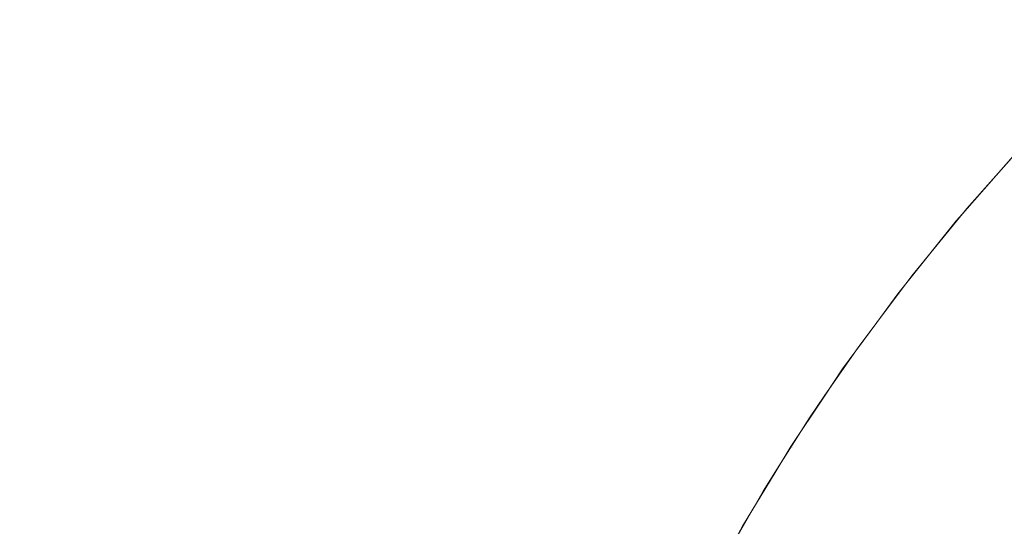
# Model space of a CAD drawing. Header units: centimetres. Extents: x -25.9 to 27.4, y -28.2 to -26.4.
# Tile 145 of 199: x 9.451 to 9.4971, y -26.41 to -26.3863. Entities that reach past the tile are written whole.
import ezdxf

# ---------------------------------------------------------------- set-up
doc = ezdxf.new("R2010")
doc.units = ezdxf.units.CM
doc.header["$LTSCALE"] = 2.54
doc.layers.add('Lucido design-1', color=7, linetype='Continuous')

# ---------------------------------------------------------------- blocks, each defined once
blk = doc.blocks.new('Gruppo-4-1')
at = {"color": 7, "linetype": 'Continuous', "lineweight": 9}
for points, invisible_edges in [([(9.447276, -26.383641, 540.132239), (9.45197, -26.383641, 540.128919), (9.450148, -26.38634, 540.126456), (9.445561, -26.38634, 540.129701)], 15), ([(9.45197, -26.383641, 540.128919), (9.456519, -26.383641, 540.125403), (9.454594, -26.38634, 540.12302), (9.450148, -26.38634, 540.126456)], 15), ([(9.456519, -26.383641, 540.125403), (9.460914, -26.383641, 540.121697), (9.45889, -26.38634, 540.119398), (9.454594, -26.38634, 540.12302)], 15), ([(9.460914, -26.383641, 540.121697), (9.465148, -26.383641, 540.117808), (9.463028, -26.38634, 540.115597), (9.45889, -26.38634, 540.119398)], 15), ([(9.465148, -26.383641, 540.117808), (9.469213, -26.383641, 540.113743), (9.467002, -26.38634, 540.111623), (9.463028, -26.38634, 540.115597)], 15), ([(9.469213, -26.383641, 540.113743), (9.473102, -26.383641, 540.109509), (9.470803, -26.38634, 540.107485), (9.467002, -26.38634, 540.111623)], 15), ([(9.473102, -26.383641, 540.109509), (9.476808, -26.383641, 540.105113), (9.474425, -26.38634, 540.103189), (9.470803, -26.38634, 540.107485)], 15), ([(9.476808, -26.383641, 540.105113), (9.480324, -26.383641, 540.100565), (9.477861, -26.38634, 540.098743), (9.474425, -26.38634, 540.103189)], 15), ([(9.480324, -26.383641, 540.100565), (9.483644, -26.383641, 540.095871), (9.481106, -26.38634, 540.094156), (9.477861, -26.38634, 540.098743)], 15), ([(9.483644, -26.383641, 540.095871), (9.486761, -26.383641, 540.091041), (9.484153, -26.38634, 540.089434), (9.481106, -26.38634, 540.094156)], 15), ([(9.486761, -26.383641, 540.091041), (9.489671, -26.383641, 540.086082), (9.486997, -26.38634, 540.084588), (9.484153, -26.38634, 540.089434)], 15), ([(9.489671, -26.383641, 540.086082), (9.492368, -26.383641, 540.081005), (9.489632, -26.38634, 540.079626), (9.486997, -26.38634, 540.084588)], 15), ([(9.492368, -26.383641, 540.081005), (9.494847, -26.383641, 540.075817), (9.492055, -26.38634, 540.074556), (9.489632, -26.38634, 540.079626)], 15), ([(9.494847, -26.383641, 540.075817), (9.497103, -26.383641, 540.07053), (9.49426, -26.38634, 540.069387), (9.492055, -26.38634, 540.074556)], 15), ([(9.497103, -26.383641, 540.07053), (9.499133, -26.383641, 540.065151), (9.496244, -26.38634, 540.06413), (9.49426, -26.38634, 540.069387)], 15), ([(9.499133, -26.383641, 540.065151), (9.500933, -26.383641, 540.059691), (9.498003, -26.38634, 540.058793), (9.496244, -26.38634, 540.06413)], 15), ([(27.271439, -26.389175, 540.49063), (27.271439, -26.386273, 540.487592), (-25.828561, -26.386273, 540.487592), (-25.828561, -26.389175, 540.49063)], 10), ([(9.450148, -26.38634, 540.126456), (9.454594, -26.38634, 540.12302), (9.452742, -26.38916, 540.120726), (9.448395, -26.38916, 540.124086)], 15), ([(9.454594, -26.38634, 540.12302), (9.45889, -26.38634, 540.119398), (9.456942, -26.38916, 540.117185), (9.452742, -26.38916, 540.120726)], 15), ([(9.45889, -26.38634, 540.119398), (9.463028, -26.38634, 540.115597), (9.460989, -26.38916, 540.113468), (9.456942, -26.38916, 540.117185)], 15), ([(9.463028, -26.38634, 540.115597), (9.467002, -26.38634, 540.111623), (9.464873, -26.38916, 540.109583), (9.460989, -26.38916, 540.113468)], 15), ([(9.467002, -26.38634, 540.111623), (9.470803, -26.38634, 540.107485), (9.46859, -26.38916, 540.105537), (9.464873, -26.38916, 540.109583)], 15), ([(9.470803, -26.38634, 540.107485), (9.474425, -26.38634, 540.103189), (9.472131, -26.38916, 540.101337), (9.46859, -26.38916, 540.105537)], 15), ([(9.474425, -26.38634, 540.103189), (9.477861, -26.38634, 540.098743), (9.475491, -26.38916, 540.09699), (9.472131, -26.38916, 540.101337)], 15), ([(9.477861, -26.38634, 540.098743), (9.481106, -26.38634, 540.094156), (9.478663, -26.38916, 540.092505), (9.475491, -26.38916, 540.09699)], 15), ([(9.481106, -26.38634, 540.094156), (9.484153, -26.38634, 540.089434), (9.481643, -26.38916, 540.087889), (9.478663, -26.38916, 540.092505)], 15), ([(9.484153, -26.38634, 540.089434), (9.486997, -26.38634, 540.084588), (9.484423, -26.38916, 540.08315), (9.481643, -26.38916, 540.087889)], 15), ([(9.486997, -26.38634, 540.084588), (9.489632, -26.38634, 540.079626), (9.487, -26.38916, 540.078298), (9.484423, -26.38916, 540.08315)], 15), ([(9.489632, -26.38634, 540.079626), (9.492055, -26.38634, 540.074556), (9.489369, -26.38916, 540.073341), (9.487, -26.38916, 540.078298)], 15), ([(9.492055, -26.38634, 540.074556), (9.49426, -26.38634, 540.069387), (9.491525, -26.38916, 540.068288), (9.489369, -26.38916, 540.073341)], 15), ([(9.49426, -26.38634, 540.069387), (9.496244, -26.38634, 540.06413), (9.493465, -26.38916, 540.063148), (9.491525, -26.38916, 540.068288)], 15), ([(9.496244, -26.38634, 540.06413), (9.498003, -26.38634, 540.058793), (9.495185, -26.38916, 540.05793), (9.493465, -26.38916, 540.063148)], 15), ([(9.498003, -26.38634, 540.058793), (9.499534, -26.38634, 540.053387), (9.496682, -26.38916, 540.052644), (9.495185, -26.38916, 540.05793)], 15), ([(9.499534, -26.38634, 540.053387), (9.500835, -26.38634, 540.04792), (9.497953, -26.38916, 540.047299), (9.496682, -26.38916, 540.052644)], 15), ([(-25.828561, -26.389175, 540.49063), (-25.828561, -26.389292, 540.490742), (27.271439, -26.389292, 540.490742), (27.271439, -26.389175, 540.49063)], 10), ([(27.271439, -26.392218, 540.493556), (27.271439, -26.389292, 540.490742), (-25.828561, -26.389292, 540.490742), (-25.828561, -26.392218, 540.493556)], 10), ([(9.448395, -26.38916, 540.124086), (9.452742, -26.38916, 540.120726), (9.450966, -26.392095, 540.118526), (9.446714, -26.392095, 540.121812)], 15), ([(9.452742, -26.38916, 540.120726), (9.456942, -26.38916, 540.117185), (9.455074, -26.392095, 540.115062), (9.450966, -26.392095, 540.118526)], 15), ([(9.456942, -26.38916, 540.117185), (9.460989, -26.38916, 540.113468), (9.459032, -26.392095, 540.111427), (9.455074, -26.392095, 540.115062)], 15), ([(9.460989, -26.38916, 540.113468), (9.464873, -26.38916, 540.109583), (9.462832, -26.392095, 540.107627), (9.459032, -26.392095, 540.111427)], 15), ([(9.464873, -26.38916, 540.109583), (9.46859, -26.38916, 540.105537), (9.466467, -26.392095, 540.103669), (9.462832, -26.392095, 540.107627)], 15), ([(9.46859, -26.38916, 540.105537), (9.472131, -26.38916, 540.101337), (9.469931, -26.392095, 540.099561), (9.466467, -26.392095, 540.103669)], 15), ([(9.472131, -26.38916, 540.101337), (9.475491, -26.38916, 540.09699), (9.473218, -26.392095, 540.095309), (9.469931, -26.392095, 540.099561)], 15), ([(9.475491, -26.38916, 540.09699), (9.478663, -26.38916, 540.092505), (9.476321, -26.392095, 540.090921), (9.473218, -26.392095, 540.095309)], 15), ([(9.478663, -26.38916, 540.092505), (9.481643, -26.38916, 540.087889), (9.479235, -26.392095, 540.086406), (9.476321, -26.392095, 540.090921)], 15), ([(9.481643, -26.38916, 540.087889), (9.484423, -26.38916, 540.08315), (9.481954, -26.392095, 540.081771), (9.479235, -26.392095, 540.086406)], 15), ([(9.484423, -26.38916, 540.08315), (9.487, -26.38916, 540.078298), (9.484475, -26.392095, 540.077025), (9.481954, -26.392095, 540.081771)], 15), ([(9.487, -26.38916, 540.078298), (9.489369, -26.38916, 540.073341), (9.486792, -26.392095, 540.072176), (9.484475, -26.392095, 540.077025)], 15), ([(9.489369, -26.38916, 540.073341), (9.491525, -26.38916, 540.068288), (9.488901, -26.392095, 540.067234), (9.486792, -26.392095, 540.072176)], 15), ([(9.491525, -26.38916, 540.068288), (9.493465, -26.38916, 540.063148), (9.490799, -26.392095, 540.062206), (9.488901, -26.392095, 540.067234)], 15), ([(9.493465, -26.38916, 540.063148), (9.495185, -26.38916, 540.05793), (9.492481, -26.392095, 540.057102), (9.490799, -26.392095, 540.062206)], 15), ([(9.495185, -26.38916, 540.05793), (9.496682, -26.38916, 540.052644), (9.493945, -26.392095, 540.051932), (9.492481, -26.392095, 540.057102)], 15), ([(9.496682, -26.38916, 540.052644), (9.497953, -26.38916, 540.047299), (9.495188, -26.392095, 540.046704), (9.493945, -26.392095, 540.051932)], 15), ([(9.497953, -26.38916, 540.047299), (9.498996, -26.38916, 540.041905), (9.496209, -26.392095, 540.041427), (9.495188, -26.392095, 540.046704)], 15), ([(9.498996, -26.38916, 540.041905), (9.499809, -26.38916, 540.036472), (9.497004, -26.392095, 540.036113), (9.496209, -26.392095, 540.041427)], 15), ([(9.499809, -26.38916, 540.036472), (9.500391, -26.38916, 540.031009), (9.497574, -26.392095, 540.030769), (9.497004, -26.392095, 540.036113)], 15), ([(-25.828561, -26.392218, 540.493556), (-25.828561, -26.392445, 540.493757), (27.271439, -26.392445, 540.493757), (27.271439, -26.392218, 540.493556)], 10), ([(9.450966, -26.392095, 540.118526), (9.455074, -26.392095, 540.115062), (9.453288, -26.395139, 540.113033), (9.449267, -26.395139, 540.116423)], 15), ([(9.455074, -26.392095, 540.115062), (9.459032, -26.392095, 540.111427), (9.457161, -26.395139, 540.109475), (9.453288, -26.395139, 540.113033)], 15), ([(9.459032, -26.392095, 540.111427), (9.462832, -26.392095, 540.107627), (9.46088, -26.395139, 540.105756), (9.457161, -26.395139, 540.109475)], 15), ([(9.462832, -26.392095, 540.107627), (9.466467, -26.392095, 540.103669), (9.464438, -26.395139, 540.101883), (9.46088, -26.395139, 540.105756)], 15), ([(9.466467, -26.392095, 540.103669), (9.469931, -26.392095, 540.099561), (9.467828, -26.395139, 540.097862), (9.464438, -26.395139, 540.101883)], 15), ([(9.469931, -26.392095, 540.099561), (9.473218, -26.392095, 540.095309), (9.471044, -26.395139, 540.093701), (9.467828, -26.395139, 540.097862)], 15), ([(9.473218, -26.392095, 540.095309), (9.476321, -26.392095, 540.090921), (9.474081, -26.395139, 540.089407), (9.471044, -26.395139, 540.093701)], 15), ([(9.476321, -26.392095, 540.090921), (9.479235, -26.392095, 540.086406), (9.476933, -26.395139, 540.084989), (9.474081, -26.395139, 540.089407)], 15), ([(9.479235, -26.392095, 540.086406), (9.481954, -26.392095, 540.081771), (9.479594, -26.395139, 540.080453), (9.476933, -26.395139, 540.084989)], 15), ([(9.481954, -26.392095, 540.081771), (9.484475, -26.392095, 540.077025), (9.482061, -26.395139, 540.075808), (9.479594, -26.395139, 540.080453)], 15), ([(9.484475, -26.392095, 540.077025), (9.486792, -26.392095, 540.072176), (9.484329, -26.395139, 540.071063), (9.482061, -26.395139, 540.075808)], 15), ([(9.486792, -26.392095, 540.072176), (9.488901, -26.392095, 540.067234), (9.486393, -26.395139, 540.066226), (9.484329, -26.395139, 540.071063)], 15), ([(9.488901, -26.392095, 540.067234), (9.490799, -26.392095, 540.062206), (9.48825, -26.395139, 540.061305), (9.486393, -26.395139, 540.066226)], 15), ([(9.490799, -26.392095, 540.062206), (9.492481, -26.392095, 540.057102), (9.489896, -26.395139, 540.056311), (9.48825, -26.395139, 540.061305)], 15), ([(9.492481, -26.392095, 540.057102), (9.493945, -26.392095, 540.051932), (9.491329, -26.395139, 540.05125), (9.489896, -26.395139, 540.056311)], 15), ([(9.493945, -26.392095, 540.051932), (9.495188, -26.392095, 540.046704), (9.492546, -26.395139, 540.046134), (9.491329, -26.395139, 540.05125)], 15), ([(9.495188, -26.392095, 540.046704), (9.496209, -26.392095, 540.041427), (9.493544, -26.395139, 540.040971), (9.492546, -26.395139, 540.046134)], 15), ([(9.496209, -26.392095, 540.041427), (9.497004, -26.392095, 540.036113), (9.494323, -26.395139, 540.035769), (9.493544, -26.395139, 540.040971)], 15), ([(9.497004, -26.392095, 540.036113), (9.497574, -26.392095, 540.030769), (9.49488, -26.395139, 540.03054), (9.494323, -26.395139, 540.035769)], 15), ([(9.497574, -26.392095, 540.030769), (9.497916, -26.392095, 540.025406), (9.495215, -26.395139, 540.025291), (9.49488, -26.395139, 540.03054)], 15), ([(9.497918, -26.39222, 540.020033), (9.495326, -26.395139, 540.020033), (9.495215, -26.395139, 540.025291), (9.497916, -26.392095, 540.025406)], 14), ([(9.497711, -26.392441, 539.820033), (9.495326, -26.395139, 540.020033), (9.497918, -26.39222, 540.020033)], 9), ([(27.271439, -26.395386, 540.496355), (27.271439, -26.392445, 540.493757), (-25.828561, -26.392445, 540.493757), (-25.828561, -26.395386, 540.496355)], 10), ([(9.495123, -26.395391, 539.820033), (9.497711, -26.392441, 539.820033), (9.497781, -26.392505, 539.815674), (9.494907, -26.395782, 539.815674)], 14), ([(9.494907, -26.395782, 539.815674), (9.497781, -26.392505, 539.815674), (9.497977, -26.392685, 539.811541), (9.495111, -26.395953, 539.811541)], 15), ([(9.495111, -26.395953, 539.811541), (9.497977, -26.392685, 539.811541), (9.498299, -26.39298, 539.807427), (9.495445, -26.396234, 539.807427)], 15), ([(9.497711, -26.392441, 539.820033), (9.495122, -26.395389, 540.020033), (9.495326, -26.395139, 540.020033)], 9), ([(9.497711, -26.392441, 539.820033), (9.495123, -26.395391, 539.820033), (9.495122, -26.395389, 540.020033)], 10), ([(9.495445, -26.396234, 539.807427), (9.498299, -26.39298, 539.807427), (9.498746, -26.393389, 539.803337), (9.495909, -26.396623, 539.803337)], 15), ([(9.495909, -26.396623, 539.803337), (9.498746, -26.393389, 539.803337), (9.499316, -26.393912, 539.79928), (9.496502, -26.397121, 539.79928)], 15), ([(9.496502, -26.397121, 539.79928), (9.499316, -26.393912, 539.79928), (9.500009, -26.394547, 539.795262), (9.497222, -26.397725, 539.795262)], 15), ([(-25.828561, -26.395386, 540.496355), (-25.828561, -26.395726, 540.496631), (27.271439, -26.395726, 540.496631), (27.271439, -26.395386, 540.496355)], 10), ([(9.449267, -26.395139, 540.116423), (9.453288, -26.395139, 540.113033), (9.451587, -26.398288, 540.1111), (9.44765, -26.398288, 540.114419)], 15), ([(9.453288, -26.395139, 540.113033), (9.457161, -26.395139, 540.109475), (9.45538, -26.398288, 540.107616), (9.451587, -26.398288, 540.1111)], 15), ([(9.457161, -26.395139, 540.109475), (9.46088, -26.395139, 540.105756), (9.459021, -26.398288, 540.103975), (9.45538, -26.398288, 540.107616)], 15), ([(9.46088, -26.395139, 540.105756), (9.464438, -26.395139, 540.101883), (9.462505, -26.398288, 540.100182), (9.459021, -26.398288, 540.103975)], 15), ([(9.464438, -26.395139, 540.101883), (9.467828, -26.395139, 540.097862), (9.465824, -26.398288, 540.096245), (9.462505, -26.398288, 540.100182)], 15), ([(9.467828, -26.395139, 540.097862), (9.471044, -26.395139, 540.093701), (9.468974, -26.398288, 540.09217), (9.465824, -26.398288, 540.096245)], 15), ([(9.471044, -26.395139, 540.093701), (9.474081, -26.395139, 540.089407), (9.471948, -26.398288, 540.087966), (9.468974, -26.398288, 540.09217)], 15), ([(9.474081, -26.395139, 540.089407), (9.476933, -26.395139, 540.084989), (9.47474, -26.398288, 540.083639), (9.471948, -26.398288, 540.087966)], 15), ([(9.476933, -26.395139, 540.084989), (9.479594, -26.395139, 540.080453), (9.477347, -26.398288, 540.079197), (9.47474, -26.398288, 540.083639)], 15), ([(9.479594, -26.395139, 540.080453), (9.482061, -26.395139, 540.075808), (9.479762, -26.398288, 540.074649), (9.477347, -26.398288, 540.079197)], 15), ([(9.482061, -26.395139, 540.075808), (9.484329, -26.395139, 540.071063), (9.481983, -26.398288, 540.070002), (9.479762, -26.398288, 540.074649)], 15), ([(9.484329, -26.395139, 540.071063), (9.486393, -26.395139, 540.066226), (9.484004, -26.398288, 540.065266), (9.481983, -26.398288, 540.070002)], 15), ([(9.486393, -26.395139, 540.066226), (9.48825, -26.395139, 540.061305), (9.485822, -26.398288, 540.060448), (9.484004, -26.398288, 540.065266)], 15), ([(9.48825, -26.395139, 540.061305), (9.489896, -26.395139, 540.056311), (9.487434, -26.398288, 540.055557), (9.485822, -26.398288, 540.060448)], 15), ([(9.489896, -26.395139, 540.056311), (9.491329, -26.395139, 540.05125), (9.488837, -26.398288, 540.050602), (9.487434, -26.398288, 540.055557)], 15), ([(9.491329, -26.395139, 540.05125), (9.492546, -26.395139, 540.046134), (9.490029, -26.398288, 540.045592), (9.488837, -26.398288, 540.050602)], 15), ([(9.492546, -26.395139, 540.046134), (9.493544, -26.395139, 540.040971), (9.491007, -26.398288, 540.040535), (9.490029, -26.398288, 540.045592)], 15), ([(9.493544, -26.395139, 540.040971), (9.494323, -26.395139, 540.035769), (9.491769, -26.398288, 540.035442), (9.491007, -26.398288, 540.040535)], 15), ([(9.494323, -26.395139, 540.035769), (9.49488, -26.395139, 540.03054), (9.492315, -26.398288, 540.030321), (9.491769, -26.398288, 540.035442)], 15), ([(9.49488, -26.395139, 540.03054), (9.495215, -26.395139, 540.025291), (9.492642, -26.398288, 540.025182), (9.492315, -26.398288, 540.030321)], 15), ([(9.495122, -26.395389, 540.020033), (9.492752, -26.398288, 540.020033), (9.492642, -26.398288, 540.025182), (9.495215, -26.395139, 540.025291)], 14), ([(9.494834, -26.395721, 539.820033), (9.492752, -26.398288, 540.020033), (9.495122, -26.395389, 540.020033)], 9), ([(9.495122, -26.395389, 540.020033), (9.495123, -26.395391, 539.820033), (9.494834, -26.395721, 539.820033)], 9), ([(9.494907, -26.395782, 539.815674), (9.494834, -26.395721, 539.820033), (9.495123, -26.395391, 539.820033)], 9), ([(9.495215, -26.395139, 540.025291), (9.495326, -26.395139, 540.020033), (9.495122, -26.395389, 540.020033)], 9), ([(27.271439, -26.398655, 540.499007), (27.271439, -26.395726, 540.496631), (-25.828561, -26.395726, 540.496631), (-25.828561, -26.398655, 540.499007)], 10), ([(9.492474, -26.398662, 539.820033), (9.494834, -26.395721, 539.820033), (9.494907, -26.395782, 539.815674), (9.492179, -26.399182, 539.815674)], 14), ([(9.492179, -26.399182, 539.815674), (9.494907, -26.395782, 539.815674), (9.495111, -26.395953, 539.811541), (9.49239, -26.399344, 539.811541)], 15), ([(9.49239, -26.399344, 539.811541), (9.495111, -26.395953, 539.811541), (9.495445, -26.396234, 539.807427), (9.492736, -26.39961, 539.807427)], 15), ([(9.494834, -26.395721, 539.820033), (9.492472, -26.39866, 540.020033), (9.492752, -26.398288, 540.020033)], 9), ([(9.494834, -26.395721, 539.820033), (9.492474, -26.398662, 539.820033), (9.492472, -26.39866, 540.020033)], 10), ([(9.492736, -26.39961, 539.807427), (9.495445, -26.396234, 539.807427), (9.495909, -26.396623, 539.803337), (9.493217, -26.399978, 539.803337)], 15), ([(9.493217, -26.399978, 539.803337), (9.495909, -26.396623, 539.803337), (9.496502, -26.397121, 539.79928), (9.493831, -26.400449, 539.79928)], 15), ([(9.493831, -26.400449, 539.79928), (9.496502, -26.397121, 539.79928), (9.497222, -26.397725, 539.795262), (9.494576, -26.401021, 539.795262)], 15), ([(9.494576, -26.401021, 539.795262), (9.497222, -26.397725, 539.795262), (9.498067, -26.398434, 539.791289), (9.495451, -26.401693, 539.791289)], 15), ([(-25.828561, -26.398655, 540.499007), (-25.828561, -26.399127, 540.499365), (27.271439, -26.399127, 540.499365), (27.271439, -26.398655, 540.499007)], 10), ([(9.44765, -26.398288, 540.114419), (9.451587, -26.398288, 540.1111), (9.44995, -26.401584, 540.10924), (9.446094, -26.401584, 540.112492)], 15), ([(9.451587, -26.398288, 540.1111), (9.45538, -26.398288, 540.107616), (9.453666, -26.401584, 540.105828), (9.44995, -26.401584, 540.10924)], 15), ([(9.45538, -26.398288, 540.107616), (9.459021, -26.398288, 540.103975), (9.457233, -26.401584, 540.102261), (9.453666, -26.401584, 540.105828)], 15), ([(9.459021, -26.398288, 540.103975), (9.462505, -26.398288, 540.100182), (9.460645, -26.401584, 540.098545), (9.457233, -26.401584, 540.102261)], 15), ([(9.462505, -26.398288, 540.100182), (9.465824, -26.398288, 540.096245), (9.463897, -26.401584, 540.094688), (9.460645, -26.401584, 540.098545)], 15), ([(9.465824, -26.398288, 540.096245), (9.468974, -26.398288, 540.09217), (9.466982, -26.401584, 540.090697), (9.463897, -26.401584, 540.094688)], 15), ([(9.468974, -26.398288, 540.09217), (9.471948, -26.398288, 540.087966), (9.469895, -26.401584, 540.086578), (9.466982, -26.401584, 540.090697)], 15), ([(9.471948, -26.398288, 540.087966), (9.47474, -26.398288, 540.083639), (9.472631, -26.401584, 540.08234), (9.469895, -26.401584, 540.086578)], 15), ([(9.47474, -26.398288, 540.083639), (9.477347, -26.398288, 540.079197), (9.475184, -26.401584, 540.077989), (9.472631, -26.401584, 540.08234)], 15), ([(9.477347, -26.398288, 540.079197), (9.479762, -26.398288, 540.074649), (9.47755, -26.401584, 540.073534), (9.475184, -26.401584, 540.077989)], 15), ([(9.479762, -26.398288, 540.074649), (9.481983, -26.398288, 540.070002), (9.479725, -26.401584, 540.068982), (9.47755, -26.401584, 540.073534)], 15), ([(9.481983, -26.398288, 540.070002), (9.484004, -26.398288, 540.065266), (9.481705, -26.401584, 540.064342), (9.479725, -26.401584, 540.068982)], 15), ([(9.484004, -26.398288, 540.065266), (9.485822, -26.398288, 540.060448), (9.483486, -26.401584, 540.059622), (9.481705, -26.401584, 540.064342)], 15), ([(9.485822, -26.398288, 540.060448), (9.487434, -26.398288, 540.055557), (9.485065, -26.401584, 540.054831), (9.483486, -26.401584, 540.059622)], 15), ([(9.487434, -26.398288, 540.055557), (9.488837, -26.398288, 540.050602), (9.48644, -26.401584, 540.049977), (9.485065, -26.401584, 540.054831)], 15), ([(9.488837, -26.398288, 540.050602), (9.490029, -26.398288, 540.045592), (9.487607, -26.401584, 540.04507), (9.48644, -26.401584, 540.049977)], 15), ([(9.490029, -26.398288, 540.045592), (9.491007, -26.398288, 540.040535), (9.488565, -26.401584, 540.040117), (9.487607, -26.401584, 540.04507)], 15), ([(9.491007, -26.398288, 540.040535), (9.491769, -26.398288, 540.035442), (9.489312, -26.401584, 540.035128), (9.488565, -26.401584, 540.040117)], 15), ([(9.491769, -26.398288, 540.035442), (9.492315, -26.398288, 540.030321), (9.489846, -26.401584, 540.030111), (9.489312, -26.401584, 540.035128)], 15), ([(9.492315, -26.398288, 540.030321), (9.492642, -26.398288, 540.025182), (9.490167, -26.401584, 540.025077), (9.489846, -26.401584, 540.030111)], 15), ([(9.492472, -26.39866, 540.020033), (9.491119, -26.400461, 540.020033), (9.490167, -26.401584, 540.025077), (9.492642, -26.398288, 540.025182)], 14), ([(9.491119, -26.400461, 540.020033), (9.492472, -26.39866, 540.020033), (9.492103, -26.399124, 539.820033)], 10), ([(9.492472, -26.39866, 540.020033), (9.492474, -26.398662, 539.820033), (9.492103, -26.399124, 539.820033)], 9), ([(9.492179, -26.399182, 539.815674), (9.492103, -26.399124, 539.820033), (9.492474, -26.398662, 539.820033)], 9), ([(9.492642, -26.398288, 540.025182), (9.492752, -26.398288, 540.020033), (9.492472, -26.39866, 540.020033)], 9), ([(9.495451, -26.401693, 539.791289), (9.498067, -26.398434, 539.791289), (9.499036, -26.399247, 539.787368), (9.496455, -26.402463, 539.787368)], 15), ([(27.271439, -26.40045, 540.500369), (27.271439, -26.399127, 540.499365), (-25.828561, -26.399127, 540.499365), (-25.828561, -26.40045, 540.500369)], 10), ([(9.492179, -26.399182, 539.815674), (9.489601, -26.402697, 539.815674), (9.489523, -26.402642, 539.820033), (9.491121, -26.400463, 539.820033)], 11), ([(9.489601, -26.402697, 539.815674), (9.492179, -26.399182, 539.815674), (9.49239, -26.399344, 539.811541), (9.489819, -26.40285, 539.811541)], 15), ([(9.492103, -26.399124, 539.820033), (9.491121, -26.400463, 539.820033), (9.491119, -26.400461, 540.020033)], 10), ([(9.491121, -26.400463, 539.820033), (9.492103, -26.399124, 539.820033), (9.492179, -26.399182, 539.815674)], 10), ([(9.489819, -26.40285, 539.811541), (9.49239, -26.399344, 539.811541), (9.492736, -26.39961, 539.807427), (9.490177, -26.4031, 539.807427)], 15), ([(9.490177, -26.4031, 539.807427), (9.492736, -26.39961, 539.807427), (9.493217, -26.399978, 539.803337), (9.490673, -26.403447, 539.803337)], 15), ([(9.496455, -26.402463, 539.787368), (9.499036, -26.399247, 539.787368), (9.500127, -26.400163, 539.783506), (9.497585, -26.40333, 539.783506)], 15), ([(9.490673, -26.403447, 539.803337), (9.493217, -26.399978, 539.803337), (9.493831, -26.400449, 539.79928), (9.491307, -26.403891, 539.79928)], 15), ([(-25.828561, -26.40045, 540.500369), (-25.828561, -26.402654, 540.501932), (27.271439, -26.402654, 540.501932), (27.271439, -26.40045, 540.500369)], 10), ([(9.491121, -26.400463, 539.820033), (9.489523, -26.402642, 539.820033), (9.490274, -26.401584, 540.020033)], 10), ([(9.491119, -26.400461, 540.020033), (9.490274, -26.401584, 540.020033), (9.490167, -26.401584, 540.025077)], 10), ([(9.490274, -26.401584, 540.020033), (9.491119, -26.400461, 540.020033), (9.491121, -26.400463, 539.820033)], 10), ([(9.491307, -26.403891, 539.79928), (9.493831, -26.400449, 539.79928), (9.494576, -26.401021, 539.795262), (9.492076, -26.40443, 539.795262)], 15), ([(9.492076, -26.40443, 539.795262), (9.494576, -26.401021, 539.795262), (9.495451, -26.401693, 539.791289), (9.49298, -26.405063, 539.791289)], 15), ([(9.44995, -26.401584, 540.10924), (9.453666, -26.401584, 540.105828), (9.452072, -26.404926, 540.104165), (9.448428, -26.404926, 540.107511)], 15), ([(9.453666, -26.401584, 540.105828), (9.457233, -26.401584, 540.102261), (9.45557, -26.404926, 540.100667), (9.452072, -26.404926, 540.104165)], 15), ([(9.457233, -26.401584, 540.102261), (9.460645, -26.401584, 540.098545), (9.458916, -26.404926, 540.097023), (9.45557, -26.404926, 540.100667)], 15), ([(9.460645, -26.401584, 540.098545), (9.463897, -26.401584, 540.094688), (9.462105, -26.404926, 540.093241), (9.458916, -26.404926, 540.097023)], 15), ([(9.463897, -26.401584, 540.094688), (9.466982, -26.401584, 540.090697), (9.46513, -26.404926, 540.089327), (9.462105, -26.404926, 540.093241)], 15), ([(9.466982, -26.401584, 540.090697), (9.469895, -26.401584, 540.086578), (9.467987, -26.404926, 540.085289), (9.46513, -26.404926, 540.089327)], 15), ([(9.469895, -26.401584, 540.086578), (9.472631, -26.401584, 540.08234), (9.470669, -26.404926, 540.081132), (9.467987, -26.404926, 540.085289)], 15), ([(9.472631, -26.401584, 540.08234), (9.475184, -26.401584, 540.077989), (9.473173, -26.404926, 540.076866), (9.470669, -26.404926, 540.081132)], 15), ([(9.475184, -26.401584, 540.077989), (9.47755, -26.401584, 540.073534), (9.475493, -26.404926, 540.072497), (9.473173, -26.404926, 540.076866)], 15), ([(9.47755, -26.401584, 540.073534), (9.479725, -26.401584, 540.068982), (9.477626, -26.404926, 540.068033), (9.475493, -26.404926, 540.072497)], 15), ([(9.479725, -26.401584, 540.068982), (9.481705, -26.401584, 540.064342), (9.479568, -26.404926, 540.063483), (9.477626, -26.404926, 540.068033)], 15), ([(9.481705, -26.401584, 540.064342), (9.483486, -26.401584, 540.059622), (9.481314, -26.404926, 540.058855), (9.479568, -26.404926, 540.063483)], 15), ([(9.483486, -26.401584, 540.059622), (9.485065, -26.401584, 540.054831), (9.482863, -26.404926, 540.054157), (9.481314, -26.404926, 540.058855)], 15), ([(9.485065, -26.401584, 540.054831), (9.48644, -26.401584, 540.049977), (9.484211, -26.404926, 540.049397), (9.482863, -26.404926, 540.054157)], 15), ([(9.48644, -26.401584, 540.049977), (9.487607, -26.401584, 540.04507), (9.485355, -26.404926, 540.044584), (9.484211, -26.404926, 540.049397)], 15), ([(9.487607, -26.401584, 540.04507), (9.488565, -26.401584, 540.040117), (9.486295, -26.404926, 540.039727), (9.485355, -26.404926, 540.044584)], 15), ([(9.488565, -26.401584, 540.040117), (9.489312, -26.401584, 540.035128), (9.487027, -26.404926, 540.034835), (9.486295, -26.404926, 540.039727)], 15), ([(9.489312, -26.401584, 540.035128), (9.489846, -26.401584, 540.030111), (9.487551, -26.404926, 540.029916), (9.487027, -26.404926, 540.034835)], 15), ([(9.489846, -26.401584, 540.030111), (9.490167, -26.401584, 540.025077), (9.487866, -26.404926, 540.024979), (9.487551, -26.404926, 540.029916)], 15), ([(9.487866, -26.404926, 540.024979), (9.490167, -26.401584, 540.025077), (9.490274, -26.401584, 540.020033), (9.488666, -26.403918, 540.020033)], 11), ([(9.488666, -26.403918, 540.020033), (9.490274, -26.401584, 540.020033), (9.489523, -26.402642, 539.820033)], 10), ([(9.49298, -26.405063, 539.791289), (9.495451, -26.401693, 539.791289), (9.496455, -26.402463, 539.787368), (9.494017, -26.405789, 539.787368)], 15), ([(27.271439, -26.403908, 540.50282), (27.271439, -26.402654, 540.501932), (-25.828561, -26.402654, 540.501932), (-25.828561, -26.403908, 540.50282)], 10), ([(9.489601, -26.402697, 539.815674), (9.48718, -26.406321, 539.815674), (9.487099, -26.40627, 539.820033), (9.48867, -26.40392, 539.820033)], 11), ([(9.48718, -26.406321, 539.815674), (9.489601, -26.402697, 539.815674), (9.489819, -26.40285, 539.811541), (9.487404, -26.406464, 539.811541)], 15), ([(9.487404, -26.406464, 539.811541), (9.489819, -26.40285, 539.811541), (9.490177, -26.4031, 539.807427), (9.487772, -26.406699, 539.807427)], 15), ([(9.489523, -26.402642, 539.820033), (9.48867, -26.40392, 539.820033), (9.488666, -26.403918, 540.020033)], 10), ([(9.48867, -26.40392, 539.820033), (9.489523, -26.402642, 539.820033), (9.489601, -26.402697, 539.815674)], 10), ([(9.494017, -26.405789, 539.787368), (9.496455, -26.402463, 539.787368), (9.497585, -26.40333, 539.783506), (9.495184, -26.406606, 539.783506)], 15), ([(9.487772, -26.406699, 539.807427), (9.490177, -26.4031, 539.807427), (9.490673, -26.403447, 539.803337), (9.488283, -26.407024, 539.803337)], 15), ([(9.488283, -26.407024, 539.803337), (9.490673, -26.403447, 539.803337), (9.491307, -26.403891, 539.79928), (9.488936, -26.40744, 539.79928)], 15), ([(9.495184, -26.406606, 539.783506), (9.497585, -26.40333, 539.783506), (9.498839, -26.404293, 539.77971), (9.496478, -26.407512, 539.77971)], 15), ([(-25.828561, -26.403908, 540.50282), (-25.828561, -26.406281, 540.504356), (27.271439, -26.406281, 540.504356), (27.271439, -26.403908, 540.50282)], 10), ([(9.487971, -26.404926, 540.020033), (9.48867, -26.40392, 539.820033), (9.487099, -26.40627, 539.820033)], 9), ([(9.488666, -26.403918, 540.020033), (9.487971, -26.404926, 540.020033), (9.487866, -26.404926, 540.024979)], 10), ([(9.487971, -26.404926, 540.020033), (9.488666, -26.403918, 540.020033), (9.48867, -26.40392, 539.820033)], 10), ([(9.488936, -26.40744, 539.79928), (9.491307, -26.403891, 539.79928), (9.492076, -26.40443, 539.795262), (9.489728, -26.407945, 539.795262)], 15), ([(9.489728, -26.407945, 539.795262), (9.492076, -26.40443, 539.795262), (9.49298, -26.405063, 539.791289), (9.490659, -26.408538, 539.791289)], 15), ([(9.496478, -26.407512, 539.77971), (9.498839, -26.404293, 539.77971), (9.500215, -26.405348, 539.775984), (9.497899, -26.408507, 539.775984)], 15), ([(9.448428, -26.404926, 540.107511), (9.452072, -26.404926, 540.104165), (9.450574, -26.408355, 540.102602), (9.446999, -26.408355, 540.105886)], 15), ([(9.452072, -26.404926, 540.104165), (9.45557, -26.404926, 540.100667), (9.454007, -26.408355, 540.099169), (9.450574, -26.408355, 540.102602)], 15), ([(9.45557, -26.404926, 540.100667), (9.458916, -26.404926, 540.097023), (9.457291, -26.408355, 540.095593), (9.454007, -26.408355, 540.099169)], 15), ([(9.458916, -26.404926, 540.097023), (9.462105, -26.404926, 540.093241), (9.460421, -26.408355, 540.091882), (9.457291, -26.408355, 540.095593)], 15), ([(9.462105, -26.404926, 540.093241), (9.46513, -26.404926, 540.089327), (9.46339, -26.408355, 540.08804), (9.460421, -26.408355, 540.091882)], 15), ([(9.46513, -26.404926, 540.089327), (9.467987, -26.404926, 540.085289), (9.466194, -26.408355, 540.084077), (9.46339, -26.408355, 540.08804)], 15), ([(9.467987, -26.404926, 540.085289), (9.470669, -26.404926, 540.081132), (9.468826, -26.408355, 540.079997), (9.466194, -26.408355, 540.084077)], 15), ([(9.470669, -26.404926, 540.081132), (9.473173, -26.404926, 540.076866), (9.471283, -26.408355, 540.07581), (9.468826, -26.408355, 540.079997)], 15), ([(9.473173, -26.404926, 540.076866), (9.475493, -26.404926, 540.072497), (9.473561, -26.408355, 540.071522), (9.471283, -26.408355, 540.07581)], 15), ([(9.475493, -26.404926, 540.072497), (9.477626, -26.404926, 540.068033), (9.475654, -26.408355, 540.067142), (9.473561, -26.408355, 540.071522)], 15), ([(9.477626, -26.404926, 540.068033), (9.479568, -26.404926, 540.063483), (9.477559, -26.408355, 540.062676), (9.475654, -26.408355, 540.067142)], 15), ([(9.479568, -26.404926, 540.063483), (9.481314, -26.404926, 540.058855), (9.479274, -26.408355, 540.058134), (9.477559, -26.408355, 540.062676)], 15), ([(9.481314, -26.404926, 540.058855), (9.482863, -26.404926, 540.054157), (9.480793, -26.408355, 540.053523), (9.479274, -26.408355, 540.058134)], 15), ([(9.482863, -26.404926, 540.054157), (9.484211, -26.404926, 540.049397), (9.482116, -26.408355, 540.048852), (9.480793, -26.408355, 540.053523)], 15), ([(9.484211, -26.404926, 540.049397), (9.485355, -26.404926, 540.044584), (9.48324, -26.408355, 540.044128), (9.482116, -26.408355, 540.048852)], 15), ([(9.485355, -26.404926, 540.044584), (9.486295, -26.404926, 540.039727), (9.484161, -26.408355, 540.039362), (9.48324, -26.408355, 540.044128)], 15), ([(9.486295, -26.404926, 540.039727), (9.487027, -26.404926, 540.034835), (9.48488, -26.408355, 540.03456), (9.484161, -26.408355, 540.039362)], 15), ([(9.487027, -26.404926, 540.034835), (9.487551, -26.404926, 540.029916), (9.485395, -26.408355, 540.029733), (9.48488, -26.408355, 540.03456)], 15), ([(9.487551, -26.404926, 540.029916), (9.487866, -26.404926, 540.024979), (9.485703, -26.408355, 540.024887), (9.485395, -26.408355, 540.029733)], 15), ([(9.485703, -26.408355, 540.024887), (9.487866, -26.404926, 540.024979), (9.487971, -26.404926, 540.020033), (9.486359, -26.40748, 540.020033)], 11), ([(9.487099, -26.40627, 539.820033), (9.486359, -26.40748, 540.020033), (9.487971, -26.404926, 540.020033)], 9), ([(9.490659, -26.408538, 539.791289), (9.49298, -26.405063, 539.791289), (9.494017, -26.405789, 539.787368), (9.491726, -26.409217, 539.787368)], 15), ([(9.491726, -26.409217, 539.787368), (9.494017, -26.405789, 539.787368), (9.495184, -26.406606, 539.783506), (9.492927, -26.409983, 539.783506)], 15), ([(27.271439, -26.407471, 540.505126), (27.271439, -26.406281, 540.504356), (-25.828561, -26.406281, 540.504356), (-25.828561, -26.407471, 540.505126)], 10), ([(9.48718, -26.406321, 539.815674), (9.484918, -26.410048, 539.815674), (9.484836, -26.41, 539.820033), (9.486364, -26.407482, 539.820033)], 11), ([(9.484918, -26.410048, 539.815674), (9.48718, -26.406321, 539.815674), (9.487404, -26.406464, 539.811541), (9.485149, -26.410181, 539.811541)], 15), ([(9.485149, -26.410181, 539.811541), (9.487404, -26.406464, 539.811541), (9.487772, -26.406699, 539.807427), (9.485527, -26.410399, 539.807427)], 15), ([(9.487099, -26.40627, 539.820033), (9.486364, -26.407482, 539.820033), (9.486359, -26.40748, 540.020033)], 10), ([(9.486364, -26.407482, 539.820033), (9.487099, -26.40627, 539.820033), (9.48718, -26.406321, 539.815674)], 10), ([(9.485527, -26.410399, 539.807427), (9.487772, -26.406699, 539.807427), (9.488283, -26.407024, 539.803337), (9.486052, -26.410702, 539.803337)], 15), ([(9.492927, -26.409983, 539.783506), (9.495184, -26.406606, 539.783506), (9.496478, -26.407512, 539.77971), (9.49426, -26.410832, 539.77971)], 15), ([(-25.828561, -26.407471, 540.505126), (-25.828561, -26.41001, 540.506619), (27.271439, -26.41001, 540.506619), (27.271439, -26.407471, 540.505126)], 10), ([(9.486052, -26.410702, 539.803337), (9.488283, -26.407024, 539.803337), (9.488936, -26.40744, 539.79928), (9.486722, -26.411089, 539.79928)], 15), ([(9.486722, -26.411089, 539.79928), (9.488936, -26.40744, 539.79928), (9.489728, -26.407945, 539.795262), (9.487535, -26.411558, 539.795262)], 15), ([(9.485807, -26.408355, 540.020033), (9.486364, -26.407482, 539.820033), (9.484836, -26.41, 539.820033)], 9), ([(9.486359, -26.40748, 540.020033), (9.485807, -26.408355, 540.020033), (9.485703, -26.408355, 540.024887)], 10), ([(9.485807, -26.408355, 540.020033), (9.486359, -26.40748, 540.020033), (9.486364, -26.407482, 539.820033)], 10), ([(9.49426, -26.410832, 539.77971), (9.496478, -26.407512, 539.77971), (9.497899, -26.408507, 539.775984), (9.495722, -26.411764, 539.775984)], 15), ([(9.450574, -26.408355, 540.102602), (9.454007, -26.408355, 540.099169), (9.452548, -26.411866, 540.09777), (9.449176, -26.411866, 540.101143)], 15), ([(9.454007, -26.408355, 540.099169), (9.457291, -26.408355, 540.095593), (9.455774, -26.411866, 540.094258), (9.452548, -26.411866, 540.09777)], 15), ([(9.457291, -26.408355, 540.095593), (9.460421, -26.408355, 540.091882), (9.458848, -26.411866, 540.090612), (9.455774, -26.411866, 540.094258)], 15), ([(9.460421, -26.408355, 540.091882), (9.46339, -26.408355, 540.08804), (9.461765, -26.411866, 540.086838), (9.458848, -26.411866, 540.090612)], 15), ([(9.46339, -26.408355, 540.08804), (9.466194, -26.408355, 540.084077), (9.464519, -26.411866, 540.082945), (9.461765, -26.411866, 540.086838)], 15), ([(9.466194, -26.408355, 540.084077), (9.468826, -26.408355, 540.079997), (9.467105, -26.411866, 540.078938), (9.464519, -26.411866, 540.082945)], 15), ([(9.468826, -26.408355, 540.079997), (9.471283, -26.408355, 540.07581), (9.469519, -26.411866, 540.074824), (9.467105, -26.411866, 540.078938)], 15), ([(9.471283, -26.408355, 540.07581), (9.473561, -26.408355, 540.071522), (9.471756, -26.411866, 540.070612), (9.469519, -26.411866, 540.074824)], 15), ([(9.473561, -26.408355, 540.071522), (9.475654, -26.408355, 540.067142), (9.473812, -26.411866, 540.066309), (9.471756, -26.411866, 540.070612)], 15), ([(9.475654, -26.408355, 540.067142), (9.477559, -26.408355, 540.062676), (9.475684, -26.411866, 540.061923), (9.473812, -26.411866, 540.066309)], 15), ([(9.477559, -26.408355, 540.062676), (9.479274, -26.408355, 540.058134), (9.477368, -26.411866, 540.057461), (9.475684, -26.411866, 540.061923)], 15), ([(9.479274, -26.408355, 540.058134), (9.480793, -26.408355, 540.053523), (9.478861, -26.411866, 540.052931), (9.477368, -26.411866, 540.057461)], 15), ([(9.480793, -26.408355, 540.053523), (9.482116, -26.408355, 540.048852), (9.48016, -26.411866, 540.048342), (9.478861, -26.411866, 540.052931)], 15), ([(9.482116, -26.408355, 540.048852), (9.48324, -26.408355, 540.044128), (9.481264, -26.411866, 540.043703), (9.48016, -26.411866, 540.048342)], 15), ([(9.48324, -26.408355, 540.044128), (9.484161, -26.408355, 540.039362), (9.482169, -26.411866, 540.03902), (9.481264, -26.411866, 540.043703)], 15), ([(9.484161, -26.408355, 540.039362), (9.48488, -26.408355, 540.03456), (9.482875, -26.411866, 540.034303), (9.482169, -26.411866, 540.03902)], 15), ([(9.48488, -26.408355, 540.03456), (9.485395, -26.408355, 540.029733), (9.48338, -26.411866, 540.029561), (9.482875, -26.411866, 540.034303)], 15), ([(9.485395, -26.408355, 540.029733), (9.485703, -26.408355, 540.024887), (9.483684, -26.411866, 540.024802), (9.48338, -26.411866, 540.029561)], 15), ([(9.483684, -26.411866, 540.024802), (9.485703, -26.408355, 540.024887), (9.485807, -26.408355, 540.020033), (9.484203, -26.411141, 540.020033)], 11), ([(9.484836, -26.41, 539.820033), (9.484203, -26.411141, 540.020033), (9.485807, -26.408355, 540.020033)], 9), ([(9.487535, -26.411558, 539.795262), (9.489728, -26.407945, 539.795262), (9.490659, -26.408538, 539.791289), (9.488491, -26.41211, 539.791289)], 15), ([(9.488491, -26.41211, 539.791289), (9.490659, -26.408538, 539.791289), (9.491726, -26.409217, 539.787368), (9.489587, -26.412743, 539.787368)], 15), ([(9.495722, -26.411764, 539.775984), (9.497899, -26.408507, 539.775984), (9.499442, -26.409587, 539.772337), (9.497311, -26.412776, 539.772337)], 15), ([(9.489587, -26.412743, 539.787368), (9.491726, -26.409217, 539.787368), (9.492927, -26.409983, 539.783506), (9.49082, -26.413455, 539.783506)], 15), ([(9.484836, -26.41, 539.820033), (9.484209, -26.411143, 539.820033), (9.484203, -26.411141, 540.020033)], 10), ([(9.49082, -26.413455, 539.783506), (9.492927, -26.409983, 539.783506), (9.49426, -26.410832, 539.77971), (9.492189, -26.414245, 539.77971)], 15)]:
    blk.add_3dface(points, dxfattribs=dict(at, invisible_edges=invisible_edges))

msp = doc.modelspace()

# ---------------------------------------------------------------- block references
at = {"layer": 'Lucido design-1', "color": 7}
msp.add_blockref('Gruppo-4-1', (0, 0), dxfattribs=at)

doc.saveas('drawing.dxf')
